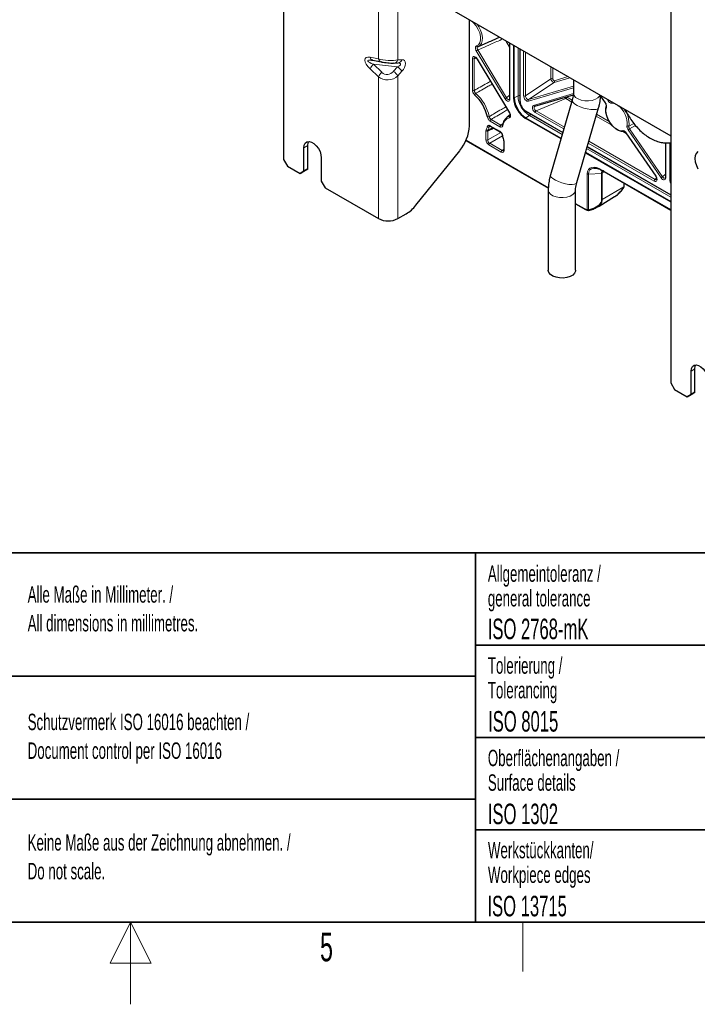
# Paper-space layout 'Blatt2' of a CAD drawing. Header units: millimetres. Extents: x 5 to 418, y 2 to 292.
# Tile 47 of 53: x 203 to 286, y 2 to 122. Entities that reach past the tile are written whole.
import ezdxf

# ---------------------------------------------------------------- set-up
doc = ezdxf.new("R2010")
doc.units = ezdxf.units.MM
doc.layers.add('SLD-0', color=7, linetype='Continuous')
doc.styles.add('SLDTEXTSTYLE0', font='TXT', dxfattribs={"width": 0.605})

psp = doc.layouts.new('Blatt2')

# ---------------------------------------------------------------- linework, layer by layer
at = {"color": 7, "linetype": 'Continuous', "lineweight": 25}
for p, q in [((235.63, 246.75), (235.63, 104.94)), ((282.77, 219.54), (282.77, 77.73)), ((254.25, 124.27), (282.77, 107.8)), ((258.25, 109.05), (258.25, 121.96)), ((259.36, 118.71), (260.55, 119.23)), ((263.15, 119.13), (263.15, 112.35)), ((259.43, 118.75), (259.29, 118.68)), ((264.41, 118.4), (264.41, 112.02)), ((246.33, 117.03), (246.45, 117.03)), ((246.5, 117.02), (246.45, 117.03)), ((246.5, 117.02), (247.52, 116.82)), ((249, 116.7), (249.08, 116.69)), ((249.08, 116.69), (249.59, 116.71)), ((259.19, 117.16), (263.13, 110.62)), ((270.92, 114.64), (270.92, 113.04)), ((266.24, 111.42), (270.91, 112.82)), ((270.78, 112.16), (268.13, 103.05)), ((274.23, 112.65), (274.8, 111.83)), ((265.1, 110.82), (269.63, 108.21)), ((271.33, 102.12), (273.98, 111.23)), ((263.21, 110.36), (262.84, 110.08)), ((260.82, 108.98), (262, 108.29)), ((277.31, 108.17), (280.94, 102.89)), ((257.83, 107.24), (267.87, 101.45)), ((262.43, 107.21), (262.43, 106.12)), ((282.12, 106.97), (282.12, 102.76)), ((238.1, 103.51), (238.1, 106.37)), ((238.57, 103.79), (238.57, 106.64)), ((251.73, 99.36), (257.08, 106.01)), ((272.6, 106.49), (282.77, 100.62)), ((235.63, 104.94), (236.1, 104.13)), ((240.22, 105.15), (240.22, 102.29)), ((236.1, 104.13), (237.63, 103.24)), ((237.63, 103.24), (238.1, 103.51)), ((238.1, 103.51), (237.63, 103.24)), ((238.1, 103.51), (238.57, 103.79)), ((238.57, 103.79), (238.1, 103.51)), ((274.27, 103.67), (274.48, 103.54)), ((274.67, 103.46), (282.77, 98.78)), ((240.22, 102.29), (240.7, 101.47)), ((277.11, 101.69), (277.11, 102.05)), ((240.7, 101.47), (247.18, 97.73)), ((267.85, 101.24), (267.85, 91.45)), ((271.19, 91.45), (271.19, 101.24)), ((277.11, 101.65), (277.11, 101.69)), ((274.07, 99.27), (275.94, 100.41)), ((271.19, 99.53), (272.31, 98.88)), ((273.69, 99.07), (274.04, 99.26)), ((249.53, 97.73), (250.55, 98.32)), ((285.71, 76.57), (285.71, 79.43)), ((285.24, 76.3), (285.24, 79.16)), ((282.77, 77.73), (283.24, 76.91)), ((283.24, 76.91), (284.77, 76.03)), ((284.77, 76.03), (285.24, 76.3)), ((285.24, 76.3), (284.77, 76.03)), ((285.24, 76.3), (285.71, 76.57)), ((285.71, 76.57), (285.24, 76.3))]:
    psp.add_line(p, q, dxfattribs=at)
at = {"color": 7, "linetype": 'Continuous', "lineweight": 18}
for p, q in [((249.53, 141.66), (249.53, 117.09)), ((247.18, 141.54), (247.18, 117.2)), ((263.15, 118.62), (262.68, 119.4)), ((263.07, 119.18), (263.15, 119.05)), ((263.19, 119.1), (263.19, 112.28)), ((263.63, 112.45), (263.63, 118.85)), ((263.72, 118.8), (263.72, 112.45)), ((262.6, 112.33), (259.09, 118.16)), ((259.28, 118.28), (262.79, 112.44)), ((264.18, 112.69), (264.18, 118.54)), ((264.41, 118.4), (264.41, 112.69)), ((264.43, 118.39), (264.43, 111.99)), ((264.86, 112.69), (264.86, 118.14)), ((265.09, 118.01), (265.09, 112.68)), ((246.16, 117.4), (247.18, 117.2)), ((246.57, 116.54), (249.51, 116.24)), ((246.57, 116.54), (247.59, 115.56)), ((249.53, 117.09), (250.04, 117.1)), ((258.62, 113.37), (258.62, 117.23)), ((259.09, 117.29), (258.84, 117.22)), ((258.84, 117.22), (258.84, 113.36)), ((259.21, 117.18), (263.15, 110.64)), ((247.18, 115.01), (246.16, 115.99)), ((249, 115.68), (249.51, 116.24)), ((250.04, 115.69), (249.53, 115.12)), ((268.19, 114.76), (268.19, 116.22)), ((268.41, 116.09), (268.41, 114.76)), ((247.18, 115.01), (247.18, 97.73)), ((249.53, 115.12), (249.53, 97.73)), ((265.09, 112.68), (268.19, 114.76)), ((268.56, 114.33), (265.47, 112.25)), ((270.48, 114.9), (268.56, 114.33)), ((268.6, 114.54), (270.25, 115.03)), ((262.79, 112.44), (263.15, 112.78)), ((270.92, 113.68), (265.43, 112.04)), ((265.47, 112.25), (270.92, 113.88)), ((266.07, 111.52), (270.92, 112.96)), ((264.18, 112.69), (263.72, 112.45)), ((264.41, 112.69), (264.41, 112.65)), ((269.98, 112.36), (266.39, 110.86)), ((270.71, 111.94), (269.98, 112.36)), ((270.09, 112.56), (270.78, 112.16)), ((274.23, 112.7), (274.82, 111.85)), ((275.17, 112.05), (275.01, 112.28)), ((265.09, 110.85), (269.63, 108.22)), ((265.65, 110.5), (265.68, 110.48)), ((265.68, 110.48), (269.63, 108.2)), ((269.76, 108.66), (266.28, 110.66)), ((266.39, 110.86), (269.82, 108.88)), ((273.75, 110.45), (275.29, 109.56)), ((261.97, 108.93), (260.78, 109.62)), ((260.89, 109.82), (262.08, 109.13)), ((262.08, 109.13), (262.39, 109.37)), ((269.4, 107.44), (265.09, 109.93)), ((265.57, 110.28), (265.14, 110.01)), ((265.14, 110.01), (269.43, 107.53)), ((269.56, 107.98), (265.57, 110.28)), ((275.6, 109.12), (273.69, 110.23)), ((277.66, 109.01), (278.27, 109.32)), ((260.27, 107.33), (260.27, 108.41)), ((260.49, 108.41), (260.49, 107.32)), ((260.49, 107.32), (262.07, 108.24)), ((260.83, 108.97), (260.66, 108.9)), ((260.78, 109.05), (261.97, 108.37)), ((277.35, 108.11), (276.95, 108.34)), ((277.33, 108.2), (280.96, 102.92)), ((281.6, 102.7), (277.57, 108.56)), ((278.49, 109.07), (277.75, 108.69)), ((277.75, 108.69), (281.78, 102.83)), ((257.85, 107.29), (267.87, 101.5)), ((262.28, 107.81), (260.73, 106.92)), ((260.73, 106.92), (262.23, 106.05)), ((262.47, 107.14), (262.47, 106.05)), ((280.75, 102.31), (272.73, 106.94)), ((272.8, 107.16), (280.86, 102.51)), ((282.17, 106.96), (282.17, 102.7)), ((282.66, 102.41), (282.66, 106.98)), ((238.1, 106.37), (238.57, 106.64)), ((262.12, 105.85), (260.62, 106.72)), ((262.23, 106.05), (262.43, 106.21)), ((282.77, 99.72), (272.38, 105.72)), ((272.4, 105.81), (282.77, 99.83)), ((282.77, 100.35), (272.53, 106.26)), ((272.6, 106.49), (282.77, 100.62)), ((272.61, 106.51), (282.77, 100.64)), ((272.61, 98.83), (272.61, 103.19)), ((274.34, 103.24), (272.74, 103.16)), ((274.34, 103.24), (274.38, 103.6)), ((274.34, 100.03), (274.34, 103.24)), ((274.47, 103.55), (274.44, 103.27)), ((274.71, 103.43), (274.44, 103.27)), ((274.44, 103.27), (274.44, 100.06)), ((274.64, 103.53), (282.77, 98.84)), ((272.74, 103.16), (272.74, 98.8)), ((277.07, 101.62), (277.07, 102.07)), ((280.86, 102.51), (281.03, 102.71)), ((281.78, 102.83), (282.12, 103.14)), ((274.44, 100.06), (277.07, 101.62)), ((271.19, 99.59), (272.28, 98.96)), ((285.24, 79.16), (285.71, 79.43))]:
    psp.add_line(p, q, dxfattribs=at)
at = {"color": 7, "linetype": 'Continuous', "lineweight": 18, "flags": 128}
for points in [[(259.11, 118.77), (259.36, 118.91), (259.53, 119.16), (259.61, 119.5), (259.61, 119.91), (259.51, 120.35), (259.33, 120.79), (259.07, 121.21), (258.77, 121.58), (258.46, 121.83)], [(259.2, 121.41), (259.4, 121.12), (259.62, 120.68), (259.77, 120.23), (259.84, 119.79), (259.82, 119.4), (259.72, 119.07), (259.54, 118.82), (259.43, 118.75)], [(274.18, 112.76), (274.14, 112.69), (273.91, 112.46), (273.59, 112.27), (273.2, 112.14), (272.76, 112.08), (272.3, 112.09), (271.87, 112.17), (271.49, 112.31), (271.19, 112.51), (271, 112.75), (270.92, 113.01), (270.92, 113.04)], [(273.98, 111.23), (273.9, 111.12), (273.7, 111.04), (273.4, 111.01), (273.03, 111.03), (272.6, 111.09), (272.17, 111.21), (271.74, 111.36), (271.37, 111.53), (271.07, 111.72), (270.87, 111.9), (270.78, 112.07), (270.78, 112.16)], [(274.8, 111.83), (274.8, 111.83), (274.8, 111.83), (274.8, 111.84), (274.82, 111.85)], [(276.02, 111.7), (275.86, 111.76), (275.55, 111.8)], [(274.94, 111.33), (274.86, 110.95), (274.89, 110.52), (275.02, 110.05), (275.24, 109.59), (275.53, 109.17), (275.87, 108.82), (276.23, 108.57), (276.59, 108.44), (276.92, 108.45)], [(277.33, 108.2), (277.32, 108.19), (277.31, 108.18), (277.31, 108.17), (277.31, 108.17)], [(262.4, 107.34), (262.41, 107.34), (262.41, 107.33), (262.43, 107.33), (262.44, 107.32)], [(271.33, 102.12), (271.24, 102.01), (271.04, 101.93), (270.75, 101.9), (270.37, 101.91), (269.95, 101.98), (269.51, 102.09), (269.09, 102.24), (268.72, 102.42), (268.42, 102.61), (268.22, 102.79), (268.12, 102.96), (268.13, 103.05)], [(271.19, 101.24), (271.18, 101.15), (271.07, 100.89), (270.85, 100.66), (270.53, 100.48), (270.13, 100.35), (269.69, 100.29), (269.24, 100.3), (268.81, 100.37), (268.43, 100.52), (268.13, 100.72), (267.93, 100.95), (267.86, 101.21), (267.85, 101.24)], [(277.07, 101.58), (277.08, 101.57), (277.08, 101.56), (277.08, 101.56), (277.08, 101.56)]]:
    psp.add_lwpolyline(points, dxfattribs=at)
at = {"color": 7, "linetype": 'Continuous', "lineweight": 25, "flags": 128}
for points in [[(247.59, 116.81), (247.52, 116.82), (247.52, 116.82)], [(277.09, 108.36), (276.77, 108.35), (276.43, 108.46), (276.07, 108.67), (275.72, 108.98), (275.42, 109.36), (275.16, 109.8), (274.98, 110.26), (274.87, 110.72), (274.86, 111.14), (274.93, 111.5)], [(238.1, 106.37), (238.15, 106.69), (238.27, 106.94), (238.47, 107.09), (238.72, 107.13), (239.01, 107.06), (239.31, 106.89), (239.6, 106.62), (239.86, 106.28), (240.06, 105.91), (240.18, 105.52), (240.22, 105.15)], [(238.57, 106.64), (238.62, 106.96), (238.69, 107.13)], [(286.09, 105.91), (285.89, 105.72), (285.76, 105.43), (285.71, 105.07), (285.76, 104.66), (285.89, 104.22), (286.09, 103.79)], [(280.96, 102.92), (280.95, 102.91), (280.95, 102.9), (280.94, 102.89), (280.94, 102.89)], [(271.19, 91.45), (271.18, 91.35), (271.07, 91.09), (270.85, 90.86), (270.53, 90.68), (270.13, 90.55), (269.69, 90.49), (269.24, 90.5), (268.81, 90.58), (268.43, 90.72), (268.13, 90.92), (267.93, 91.15), (267.86, 91.41), (267.85, 91.45)], [(285.24, 79.16), (285.29, 79.48), (285.41, 79.72), (285.61, 79.87), (285.86, 79.91), (286.15, 79.85), (286.45, 79.67), (286.74, 79.41), (287, 79.07), (287.2, 78.69), (287.32, 78.3), (287.36, 77.93)], [(285.71, 79.43), (285.76, 79.75), (285.83, 79.92)]]:
    psp.add_lwpolyline(points, dxfattribs=at)
at = {"color": 7, "linetype": 'Continuous', "lineweight": 18}
for centre, radius, start, end in [((261.78, 113.96), 5, 120.1218, 122.6449), ((259.25, 118.82), 0.143, 200.2549, 288.209), ((246.65, 117.49), 0.5, 190.4408, 246.7213), ((247.49, 115.42), 1.45, 129.4534, 157.0751), ((247.66, 117.29), 0.486, 190.0306, 253.9245), ((249.03, 117.2), 0.515, 275.6264, 346.7302), ((249.54, 117.22), 0.515, 275.6264, 346.7302), ((258.74, 117.46), 0.259, 242.8052, 294.3071), ((259.26, 117.08), 0.11, 117.7619, 133.7682), ((248.51, 114.44), 1.45, 129.4534, 157.0751), ((247.91, 114.1), 1.92, 32.1757, 55.2044), ((248.41, 114.66), 1.92, 32.1757, 55.2044), ((268.29, 114.53), 0.259, 62.8052, 114.3071), ((268.45, 114.46), 0.172, 311.5389, 28.7747), ((258.74, 113.6), 0.259, 242.8052, 294.3071), ((259.21, 112.71), 0.337, 123.223, 161.8854), ((255.57, 109.11), 5.2, 11.6082, 48.3918), ((265.3, 108.12), 5, 120.1218, 122.6449), ((263.23, 112.36), 0.0829, 185.3303, 245.9898), ((263.68, 112.55), 0.103, 242.7384, 295.5295), ((264.29, 112.46), 0.258, 62.7384, 115.5295), ((267.19, 112.83), 3.02, 182.6055, 237.3945), ((264.44, 112.02), 0.0322, 184.2707, 247.0494), ((264.98, 112.92), 0.259, 242.8052, 294.3071), ((265.58, 112.12), 0.172, 131.5389, 208.7747), ((269.83, 112.58), 0.259, 305.6892, 357.1989), ((275.81, 111.33), 0.972, 124.1695, 131.7773), ((275.74, 111.87), 0.203, 152.3051, 200.5323), ((263.2, 110.54), 0.11, 117.7619, 133.7682), ((265.12, 110.84), 0.0322, 172.9554, 235.7325), ((265.42, 110.5), 0.258, 304.4666, 357.2658), ((266.21, 111.57), 0.145, 200.2977, 281.7612), ((266.54, 110.65), 0.259, 125.6892, 177.1989), ((275.01, 111.42), 0.119, 162.8283, 230.3647), ((274.73, 109.31), 2.73, 354.4467, 54.2962), ((274.94, 109.35), 2.75, 352.9084, 39.5051), ((260.51, 110.46), 0.338, 258.1203, 296.7731), ((261.04, 109.61), 0.259, 125.6892, 177.1989), ((263.56, 108.85), 1.26, 110.1316, 171.0005), ((263.27, 110.12), 0.171, 131.5795, 209.1742), ((265.19, 109.92), 0.103, 124.4666, 177.2658), ((260.39, 108.64), 0.259, 242.8052, 294.3071), ((258.87, 109.31), 1.61, 332.3998, 346.6092), ((260.45, 108.69), 0.194, 220.388, 289.8179), ((260.58, 109.11), 0.218, 229.7089, 291.6739), ((259.01, 109.3), 1.7, 332.3998, 346.6092), ((260.87, 109.04), 0.0829, 174.0146, 234.6732), ((262.23, 108.92), 0.259, 125.6892, 177.1989), ((262.05, 108.36), 0.0824, 173.9067, 235.8989), ((262.37, 109.14), 0.107, 169.5313, 235.0114), ((277.05, 108.49), 0.138, 198.2069, 288.403), ((277.58, 109.22), 0.221, 230.7154, 291.8832), ((278.35, 107.67), 1.19, 120.5487, 131.2145), ((260.39, 107.56), 0.259, 242.8052, 294.3071), ((260.88, 106.71), 0.259, 125.6892, 177.1989), ((262.32, 107.91), 0.0573, 198.4935, 261.7908), ((266.69, 108.66), 4.45, 190.4698, 197.5208), ((262.51, 107.22), 0.0826, 184.5379, 246.0598), ((262.38, 105.84), 0.259, 125.6892, 177.1989), ((262.51, 106.13), 0.0829, 185.3303, 245.9898), ((272.73, 103.41), 0.247, 242.217, 274.0508), ((274.33, 103.47), 0.231, 271.7369, 299.0531), ((273.86, 102.2), 1.54, 59.8149, 68.6814), ((274.72, 103.52), 0.0823, 173.763, 234.9248), ((281.01, 102.3), 0.259, 125.6892, 177.1989), ((282.38, 101.81), 1.19, 120.5487, 131.2145), ((282.2, 102.77), 0.0807, 184.4143, 246.9058), ((282.77, 102.62), 0.236, 241.8024, 269.1143), ((277.03, 101.7), 0.0825, 295.3879, 354.638), ((277.03, 101.65), 0.084, 295.9296, 353.7955), ((275.6, 101.62), 1.47, 358.2241, 0.0079), ((274.33, 100.26), 0.231, 271.7369, 299.0531), ((272.83, 99.88), 1.07, 239.1935, 258.3001), ((272.36, 98.95), 0.0801, 172.8124, 235.8899), ((272.73, 99.05), 0.247, 242.217, 274.0508), ((272.73, 98.85), 0.118, 188.9619, 255.3873), ((273.02, 98.85), 0.279, 189.8314, 204.2916)]:
    psp.add_arc(centre, radius, start, end, dxfattribs=at)
at = {"color": 7, "linetype": 'Continuous', "lineweight": 25}
for centre, radius, start, end in [((255.61, 109.13), 4.93, 11.6082, 48.3918), ((266.8, 112.6), 3.17, 182.6055, 237.3945), ((266.79, 112.59), 3.07, 182.6055, 237.3945), ((265.87, 112.06), 1.44, 182.6055, 237.3945), ((262.36, 109.13), 0.0918, 123.8086, 164.4355), ((263.62, 109), 1.33, 110.1316, 171.0005), ((253.14, 109.29), 5.12, 320.2279, 357.3607), ((276.95, 101.65), 0.167, 326.6713, 358.2161), ((273.71, 99.84), 0.666, 300.4322, 347.7699), ((248.31, 102.03), 4.34, 301.1059, 322.0213), ((272.73, 98.9), 0.167, 259.2253, 282.1619), ((248.36, 100.01), 2.56, 242.6097, 297.3903)]:
    psp.add_arc(centre, radius, start, end, dxfattribs=at)
at = {"color": 7, "linetype": 'Continuous', "lineweight": 18}
for centre, major_axis, ratio, start_param, end_param in [((246.77, 116.34), (1.16, -0.95), 0.449224, 2.448051, 4.542446), ((247.24, 116.61), (1.35, -0.35), 0.189818, 2.359996, 4.237442), ((248.36, 117.5), (1.67, -0.09), 0.297938, 3.943053, 5.51385), ((249.13, 116.42), (0.746, 0.137), 0.353796, 5.171251, 7.166608), ((249.61, 116.14), (0.715, 0.87), 0.555624, 4.641484, 6.73588), ((258.97, 117.02), (-0.249, 0.445), 0.567356, 4.768867, 7.075674), ((259.09, 117.08), (-0.199, 0.286), 0.525359, 6.092124, 7.031207), ((248.3, 116.35), (0.54, 0.921), 0.913999, 2.926767, 4.497563), ((248.36, 116.07), (1.65, 0.3), 0.848376, 3.776021, 5.346818), ((268.41, 114.62), (-0.176, 0.283), 0.502364, 0.776291, 2.980873), ((268.53, 114.69), (-0.082, 0.145), 0.586099, 0.804871, 3.009453), ((262.84, 112.5), (-0.249, 0.445), 0.567356, 1.627275, 3.934081), ((262.96, 112.56), (-0.129, 0.325), 0.579415, 1.711877, 3.367933), ((265.22, 112.49), (-0.246, 0.436), 0.586099, 0.804871, 3.009453), ((265.34, 112.56), (-0.147, 0.301), 0.666936, 0.851904, 3.056486), ((269.97, 112.63), (-0.149, 0.299), 0.479456, 1.74847, 2.374633), ((266.29, 111.07), (-0.263, 0.43), 0.589678, 6.12795, 8.598291), ((266.41, 111.14), (-0.215, 0.264), 0.686294, 6.019414, 8.489754), ((260.62, 107.13), (-0.25, 0.433), 0.581784, 0.789279, 2.352479), ((260.74, 107.19), (-0.167, 0.289), 0.636298, 0.789285, 2.352485), ((262.12, 106.26), (-0.252, 0.436), 0.573012, 2.360073, 3.923273), ((262.24, 106.33), (-0.148, 0.305), 0.566682, 2.401335, 3.269471), ((274.3, 102.21), (-1.45, 1.61), 0.540025, 5.18056, 6.821312), ((274.42, 102.28), (1.49, -1.4), 0.543272, 2.725067, 3.613273), ((280.74, 102.73), (-0.268, 0.44), 0.564402, 2.339573, 4.809913), ((280.86, 102.79), (-0.151, 0.32), 0.506966, 2.381795, 3.367218), ((281.81, 102.91), (-0.25, 0.443), 0.568641, 1.726059, 3.930641), ((281.93, 102.98), (-0.134, 0.32), 0.577433, 1.800061, 3.344967), ((283.01, 102.21), (-0.246, 0.436), 0.586099, 0.804871, 1.606248), ((272.06, 99.91), (2.28, 0.16), 0.524903, 4.97933, 5.979938), ((271.97, 99.91), (2.37, 0.17), 0.524903, 5.990684, 6.24656)]:
    psp.add_ellipse(centre, major_axis=major_axis, ratio=ratio, start_param=start_param, end_param=end_param, dxfattribs=at)
at = {"color": 7, "linetype": 'Continuous', "lineweight": 25}
for centre, major_axis, ratio, start_param, end_param in [((247.24, 116.61), (1.35, -0.35), 0.189818, 2.242086, 2.359996), ((248.3, 116.83), (1, -0.083), 0.112258, 3.936298, 5.507095), ((274.42, 102.28), (1.49, -1.4), 0.543272, 2.659678, 2.725067)]:
    psp.add_ellipse(centre, major_axis=major_axis, ratio=ratio, start_param=start_param, end_param=end_param, dxfattribs=at)
at = {"color": 7, "linetype": 'Continuous', "lineweight": 18}
for points, knots in [([(262.3, 119.62), (261.82, 119.4), (261.14, 119.1), (260.13, 118.65), (259.61, 118.42), (259.28, 118.28)], [0, 0, 0, 0, 0.479309, 0.672836, 1, 1, 1, 1]), ([(259.09, 118.16), (259.06, 118.21), (259.01, 118.31), (258.97, 118.47), (258.98, 118.61), (259.02, 118.71), (259.07, 118.76), (259.11, 118.77), (259.11, 118.77)], [0, 0, 0, 0, 0.195609, 0.391265, 0.585841, 0.779752, 0.97413, 1, 1, 1, 1]), ([(259.29, 118.68), (259.29, 118.68), (259.26, 118.67), (259.23, 118.64), (259.19, 118.57), (259.19, 118.48), (259.22, 118.38), (259.26, 118.31), (259.28, 118.28)], [0, 0, 0, 0, 0.02597, 0.220694, 0.414362, 0.608484, 0.803952, 1, 1, 1, 1]), ([(258.84, 113.36), (259.08, 113.49), (259.59, 113.78), (260.25, 114.14), (260.67, 114.38), (260.82, 114.46)], [0, 0, 0, 0, 0.3578153, 0.7781365, 1, 1, 1, 1]), ([(261.02, 114.12), (260.86, 114.03), (260.43, 113.79), (259.76, 113.42), (259.26, 113.13), (259.02, 113)], [0, 0, 0, 0, 0.235581, 0.648497, 1, 1, 1, 1]), ([(258.89, 112.82), (258.85, 112.86), (258.77, 112.93), (258.69, 113.08), (258.63, 113.23), (258.62, 113.32), (258.62, 113.37)], [0, 0, 0, 0, 0.254227, 0.508485, 0.762084, 1, 1, 1, 1]), ([(258.84, 113.36), (258.84, 113.33), (258.85, 113.27), (258.89, 113.17), (258.94, 113.07), (259, 113.02), (259.02, 113)], [0, 0, 0, 0, 0.238111, 0.491525, 0.745583, 1, 1, 1, 1]), ([(274.82, 111.85), (274.84, 111.8), (274.9, 111.71), (274.95, 111.55), (274.96, 111.42), (274.94, 111.35), (274.94, 111.33)], [0, 0, 0, 0, 0.268178, 0.536386, 0.803997, 1, 1, 1, 1]), ([(275.55, 111.8), (275.51, 111.8), (275.44, 111.81), (275.32, 111.89), (275.22, 111.97), (275.18, 112.04), (275.17, 112.05)], [0, 0, 0, 0, 0.2945846, 0.5891946, 0.8833085, 1, 1, 1, 1]), ([(260.66, 110.15), (260.89, 110.29), (261.4, 110.59), (262.07, 110.99), (262.51, 111.25), (262.69, 111.35)], [0, 0, 0, 0, 0.342572, 0.744998, 1, 1, 1, 1]), ([(262.89, 111.02), (262.73, 110.92), (262.29, 110.65), (261.62, 110.26), (261.12, 109.95), (260.89, 109.82)], [0, 0, 0, 0, 0.24667, 0.653591, 1, 1, 1, 1]), ([(263.15, 110.64), (263.18, 110.59), (263.23, 110.49), (263.26, 110.34), (263.26, 110.2), (263.22, 110.09), (263.16, 110.05), (263.13, 110.04), (263.12, 110.04)], [0, 0, 0, 0, 0.1956289, 0.3913053, 0.5859015, 0.7798339, 0.9742344, 1, 1, 1, 1]), ([(260.78, 109.62), (260.74, 109.65), (260.66, 109.7), (260.56, 109.83), (260.48, 109.98), (260.45, 110.08), (260.44, 110.12)], [0, 0, 0, 0, 0.254227, 0.508485, 0.762084, 1, 1, 1, 1]), ([(260.66, 110.15), (260.67, 110.12), (260.69, 110.05), (260.74, 109.96), (260.81, 109.87), (260.86, 109.83), (260.89, 109.82)], [0, 0, 0, 0, 0.23811, 0.491525, 0.745583, 1, 1, 1, 1]), ([(260.27, 108.41), (260.27, 108.46), (260.28, 108.51), (260.3, 108.56), (260.3, 108.57)], [0, 0, 0, 0, 0.767361, 1, 1, 1, 1]), ([(260.44, 108.94), (260.45, 108.98), (260.48, 109.05), (260.57, 109.1), (260.67, 109.11), (260.75, 109.07), (260.78, 109.05)], [0, 0, 0, 0, 0.254227, 0.508485, 0.762084, 1, 1, 1, 1]), ([(261.22, 108.74), (261.09, 108.68), (260.85, 108.57), (260.61, 108.46), (260.49, 108.41)], [0, 0, 0, 0, 0.524182, 1, 1, 1, 1]), ([(260.52, 108.51), (260.51, 108.5), (260.5, 108.47), (260.5, 108.44), (260.49, 108.41)], [0, 0, 0, 0, 0.2326619, 1, 1, 1, 1]), ([(260.52, 108.51), (260.65, 108.57), (260.85, 108.67), (261.06, 108.76), (261.13, 108.79)], [0, 0, 0, 0, 0.639287, 1, 1, 1, 1]), ([(260.74, 109), (260.72, 108.99), (260.68, 108.97), (260.67, 108.93), (260.66, 108.9)], [0, 0, 0, 0, 0.4566319, 1, 1, 1, 1]), ([(262.31, 109.05), (262.3, 109.01), (262.27, 108.94), (262.19, 108.89), (262.09, 108.88), (262.01, 108.92), (261.97, 108.93)], [0, 0, 0, 0, 0.252124, 0.504279, 0.755765, 1, 1, 1, 1]), ([(261.97, 108.37), (262.01, 108.34), (262.09, 108.28), (262.19, 108.15), (262.27, 108.01), (262.3, 107.91), (262.31, 107.86)], [0, 0, 0, 0, 0.252124, 0.504279, 0.755766, 1, 1, 1, 1]), ([(262.08, 109.13), (262.08, 109.13), (262.1, 109.12), (262.13, 109.11), (262.15, 109.1), (262.17, 109.1), (262.19, 109.1), (262.2, 109.1), (262.22, 109.1), (262.24, 109.11), (262.25, 109.12), (262.25, 109.12)], [0, 0, 0, 0, 0.0930318, 0.2811063, 0.3769966, 0.4725708, 0.5688208, 0.6661206, 0.7648603, 0.8603245, 1, 1, 1, 1]), ([(276.92, 108.45), (276.95, 108.45), (277.02, 108.45), (277.14, 108.4), (277.25, 108.31), (277.31, 108.23), (277.33, 108.2)], [0, 0, 0, 0, 0.2681783, 0.5363858, 0.8039967, 1, 1, 1, 1]), ([(277.57, 108.56), (277.54, 108.61), (277.49, 108.7), (277.44, 108.86), (277.43, 108.97), (277.44, 109.03), (277.44, 109.05)], [0, 0, 0, 0, 0.294585, 0.589195, 0.883309, 1, 1, 1, 1]), ([(277.66, 109.01), (277.66, 109), (277.65, 108.96), (277.66, 108.89), (277.69, 108.78), (277.73, 108.72), (277.75, 108.69)], [0, 0, 0, 0, 0.1168, 0.410868, 0.705299, 1, 1, 1, 1]), ([(262.44, 107.32), (262.46, 107.27), (262.47, 107.21), (262.47, 107.15), (262.47, 107.14)], [0, 0, 0, 0, 0.808821, 1, 1, 1, 1]), ([(274.36, 99.7), (274.34, 99.66), (274.29, 99.58), (274.21, 99.47), (274.12, 99.37), (274.01, 99.28), (273.91, 99.2), (273.83, 99.15), (273.81, 99.14)], [0, 0, 0, 0, 0.182925, 0.367895, 0.52369, 0.680921, 0.87988, 1, 1, 1, 1]), ([(274.26, 99.71), (274.26, 99.71), (274.28, 99.7), (274.29, 99.7), (274.31, 99.7), (274.34, 99.7), (274.35, 99.7), (274.36, 99.7)], [0, 0, 0, 0, 0.10058, 0.286996, 0.47688, 0.733761, 1, 1, 1, 1]), ([(274.44, 100.06), (274.44, 99.96), (274.42, 99.84), (274.37, 99.72), (274.36, 99.7)], [0, 0, 0, 0, 0.7480922, 1, 1, 1, 1])]:
    psp.add_open_spline(points, degree=3, knots=knots, dxfattribs=at)
at = {"color": 7, "linetype": 'Continuous', "lineweight": 25}
for points, knots in [([(260.55, 119.23), (260.65, 119.28), (261.11, 119.48), (261.56, 119.68), (261.91, 119.84)], [0, 0, 0, 0, 0.224485, 1, 1, 1, 1]), ([(258.93, 117.38), (258.93, 117.38), (258.93, 117.39), (258.98, 117.37), (259.05, 117.33), (259.13, 117.25), (259.17, 117.19), (259.19, 117.16)], [0, 0, 0, 0, 0.195071, 0.392645, 0.59452, 0.808442, 1, 1, 1, 1]), ([(270.92, 113.04), (270.92, 112.99), (270.91, 112.83), (270.88, 112.54), (270.81, 112.28), (270.78, 112.16)], [0, 0, 0, 0, 0.2199301, 0.6350284, 1, 1, 1, 1]), ([(263.15, 112.35), (263.14, 112.33), (263.14, 112.29), (263.13, 112.27), (263.13, 112.27), (263.13, 112.27)], [0, 0, 0, 0, 0.356242, 0.792718, 1, 1, 1, 1]), ([(273.98, 111.23), (274.02, 111.36), (274.12, 111.74), (274.21, 112.25), (274.23, 112.61), (274.23, 112.73)], [0, 0, 0, 0, 0.263917, 0.751161, 1, 1, 1, 1]), ([(274.8, 111.83), (274.8, 111.82), (274.83, 111.78), (274.87, 111.69), (274.9, 111.58), (274.91, 111.49), (274.9, 111.47), (274.9, 111.45)], [0, 0, 0, 0, 0.062345, 0.321222, 0.579442, 0.800033, 1, 1, 1, 1]), ([(263.12, 110.62), (263.13, 110.62), (263.15, 110.58), (263.19, 110.5), (263.21, 110.39), (263.21, 110.31), (263.2, 110.27), (263.2, 110.26), (263.19, 110.26), (263.19, 110.26)], [0, 0, 0, 0, 0.018123, 0.212073, 0.402107, 0.561645, 0.730533, 0.909929, 1, 1, 1, 1]), ([(277.28, 110.97), (277.33, 110.86), (277.48, 110.52), (277.81, 109.96), (278.25, 109.33), (278.75, 108.75), (279.29, 108.22), (279.88, 107.77), (280.5, 107.4), (281.13, 107.13), (281.74, 106.99), (282.28, 106.93), (282.62, 106.97), (282.77, 106.98)], [0, 0, 0, 0, 0.047402, 0.146304, 0.245432, 0.345078, 0.44568, 0.547625, 0.651058, 0.755278, 0.845654, 0.93233, 1, 1, 1, 1]), ([(263.16, 110.25), (263.16, 110.25), (263.17, 110.25), (263.18, 110.25), (263.18, 110.26), (263.18, 110.26)], [0, 0, 0, 0, 0.330787, 0.94525, 1, 1, 1, 1]), ([(260.74, 109), (260.74, 109), (260.74, 109), (260.75, 109), (260.79, 108.99), (260.82, 108.98), (260.82, 108.97)], [0, 0, 0, 0, 0.100243, 0.563247, 0.947622, 1, 1, 1, 1]), ([(262, 108.29), (262.01, 108.29), (262.04, 108.27), (262.1, 108.22), (262.17, 108.13), (262.23, 108.02), (262.26, 107.93), (262.27, 107.9), (262.27, 107.89)], [0, 0, 0, 0, 0.0512115, 0.2693562, 0.5003128, 0.7403615, 0.9814338, 1, 1, 1, 1]), ([(262.27, 109.16), (262.27, 109.15), (262.26, 109.13), (262.25, 109.12), (262.25, 109.12), (262.25, 109.12)], [0, 0, 0, 0, 0.138358, 0.735493, 1, 1, 1, 1]), ([(277.07, 108.35), (277.07, 108.35), (277.07, 108.35), (277.1, 108.35), (277.17, 108.32), (277.24, 108.26), (277.29, 108.2), (277.31, 108.17)], [0, 0, 0, 0, 0.06384, 0.31367, 0.530895, 0.764092, 1, 1, 1, 1]), ([(262.27, 107.89), (262.28, 107.8), (262.32, 107.62), (262.38, 107.43), (262.4, 107.34)], [0, 0, 0, 0, 0.515799, 1, 1, 1, 1]), ([(262.4, 107.34), (262.41, 107.33), (262.42, 107.28), (262.42, 107.24), (262.42, 107.21)], [0, 0, 0, 0, 0.317684, 1, 1, 1, 1]), ([(262.43, 106.12), (262.42, 106.1), (262.42, 106.06), (262.41, 106.04), (262.41, 106.04), (262.41, 106.04)], [0, 0, 0, 0, 0.336144, 0.746253, 1, 1, 1, 1]), ([(273.39, 103.88), (273.44, 103.89), (273.58, 103.91), (273.87, 103.85), (274.12, 103.76), (274.25, 103.68), (274.27, 103.67)], [0, 0, 0, 0, 0.200679, 0.578679, 0.96363, 1, 1, 1, 1]), ([(274.47, 103.55), (274.47, 103.55), (274.47, 103.55), (274.46, 103.56), (274.45, 103.57), (274.44, 103.57), (274.44, 103.58), (274.43, 103.59), (274.43, 103.6), (274.43, 103.61), (274.42, 103.62), (274.42, 103.63), (274.42, 103.63), (274.42, 103.64)], [0, 0, 0, 0, 0.007607, 0.193254, 0.288478, 0.38439, 0.477569, 0.57139, 0.66723, 0.763766, 0.870625, 0.97845, 1, 1, 1, 1]), ([(274.47, 103.55), (274.51, 103.53), (274.58, 103.51), (274.65, 103.47), (274.67, 103.46)], [0, 0, 0, 0, 0.70742, 1, 1, 1, 1]), ([(268.13, 103.05), (268.09, 102.92), (267.99, 102.54), (267.88, 101.93), (267.86, 101.47), (267.85, 101.24)], [0, 0, 0, 0, 0.218312, 0.62136, 1, 1, 1, 1]), ([(271.19, 101.24), (271.19, 101.3), (271.19, 101.45), (271.23, 101.75), (271.3, 102), (271.33, 102.12)], [0, 0, 0, 0, 0.21993, 0.635028, 1, 1, 1, 1]), ([(280.94, 102.89), (280.96, 102.86), (281, 102.8), (281.04, 102.69), (281.06, 102.59), (281.06, 102.53), (281.04, 102.5), (281.04, 102.5), (281.04, 102.5)], [0, 0, 0, 0, 0.165072, 0.393313, 0.580999, 0.751131, 0.929643, 1, 1, 1, 1]), ([(282.12, 102.76), (282.12, 102.75), (282.12, 102.7), (282.1, 102.68), (282.1, 102.68), (282.1, 102.68)], [0, 0, 0, 0, 0.356787, 0.792992, 1, 1, 1, 1]), ([(275.89, 100.38), (275.96, 100.42), (276.09, 100.5), (276.29, 100.66), (276.46, 100.81), (276.61, 100.97), (276.73, 101.11), (276.87, 101.29), (276.98, 101.45), (277.04, 101.55), (277.07, 101.58)], [0, 0, 0, 0, 0.1306668, 0.280445, 0.4631874, 0.5294463, 0.6625101, 0.7967201, 0.9320563, 1, 1, 1, 1]), ([(275.89, 100.39), (275.99, 100.45), (276.23, 100.59), (276.58, 100.92), (276.88, 101.26), (277.04, 101.49), (277.08, 101.56)], [0, 0, 0, 0, 0.200096, 0.509394, 0.849168, 1, 1, 1, 1]), ([(274.36, 99.7), (274.36, 99.7), (274.36, 99.7), (274.36, 99.7), (274.36, 99.7), (274.36, 99.7), (274.36, 99.7), (274.36, 99.7)], [0, 0, 0, 0, 0.282601, 0.757497, 0.884953, 0.950785, 1, 1, 1, 1]), ([(272.31, 98.88), (272.37, 98.85), (272.5, 98.78), (272.62, 98.75), (272.7, 98.73)], [0, 0, 0, 0, 0.427936, 1, 1, 1, 1]), ([(272.76, 98.73), (272.87, 98.76), (273.15, 98.83), (273.51, 98.96), (273.73, 99.1), (273.8, 99.14)], [0, 0, 0, 0, 0.278989, 0.773229, 1, 1, 1, 1]), ([(273.81, 99.14), (273.81, 99.14), (273.77, 99.11), (273.73, 99.09), (273.69, 99.07)], [0, 0, 0, 0, 0.000709, 1, 1, 1, 1])]:
    psp.add_open_spline(points, degree=3, knots=knots, dxfattribs=at)
at = {"layer": 'SLD-0', "lineweight": 35}
for p, q in [((135, 57), (408, 57)), ((259, 57), (259, 12)), ((259, 45.75), (288, 45.75)), ((202.5, 42), (259, 42)), ((259, 34.5), (288, 34.5)), ((202.5, 27), (259, 27)), ((259, 23.25), (288, 23.25)), ((26, 12), (408, 12)), ((135, 12), (408, 12))]:
    psp.add_line(p, q, dxfattribs=at)
at = {"layer": 'SLD-0', "lineweight": 18}
for p, q in [((217, 12), (214.5, 7)), ((217, 2), (217, 12)), ((219.5, 7), (217, 12)), ((264.75, 6), (264.75, 12)), ((214.5, 7), (219.5, 7))]:
    psp.add_line(p, q, dxfattribs=at)

# ---------------------------------------------------------------- texts
at = {"layer": 'SLD-0', "style": 'SLDTEXTSTYLE0'}
for s, insert, char_height, attachment_point in [('Allgemeintoleranz /', (260.5, 55.48), 2, 1), ('Alle Maße in Millimeter. /', (204.46, 52.94), 2, 1), ('general tolerance', (260.5, 52.48), 2, 1), ('All dimensions in millimetres.', (204.46, 49.44), 2, 1), ('ISO 2768-mK', (260.49, 48.99), 2.5, 1), ('Tolerierung /', (260.5, 44.28), 2, 1), ('Tolerancing', (260.5, 41.28), 2, 1), ('Schutzvermerk ISO 16016 beachten /', (204.46, 37.41), 2, 1), ('ISO 8015', (260.53, 37.73), 2.5, 1), ('Document control per ISO 16016', (204.46, 33.91), 2, 1), ('Oberflächenangaben /', (260.5, 33.02), 2, 1), ('Surface details', (260.5, 30.02), 2, 1), ('ISO 1302', (260.5, 26.45), 2.5, 1), ('Keine Maße aus der Zeichnung abnehmen. /', (204.46, 22.73), 2, 1), ('Werkstückkanten/', (260.51, 21.79), 2, 1), ('Do not scale.', (204.46, 19.23), 2, 1), ('Workpiece edges', (260.51, 18.79), 2, 1), ('ISO 13715', (260.45, 15.22), 2.5, 1), ('5', (240.85, 10.74), 3.5, 2)]:
    psp.add_mtext(s, dxfattribs=dict(at, insert=insert, char_height=char_height, attachment_point=attachment_point))

doc.saveas('drawing.dxf')
